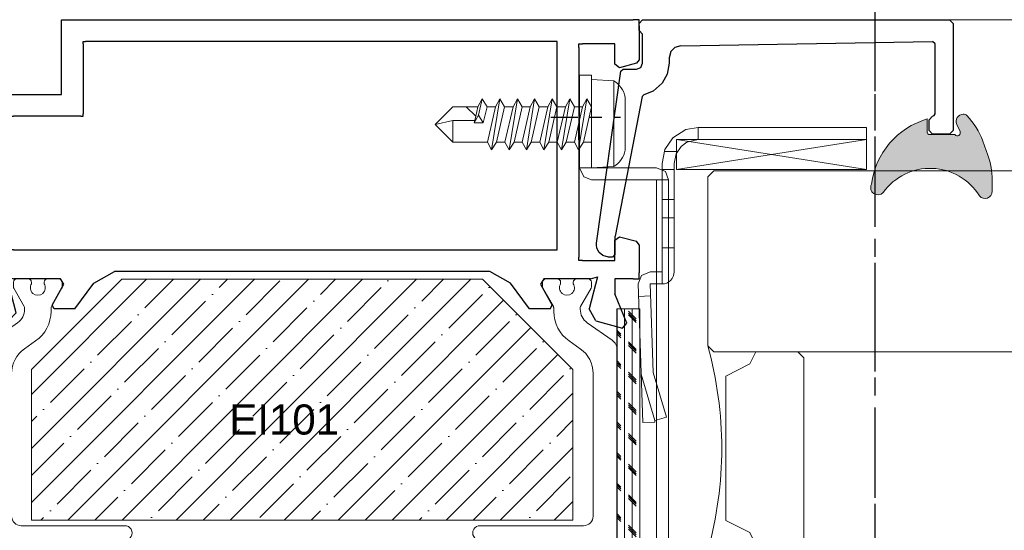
# Model space of a CAD drawing. Header units: millimetres. Extents: x -1427 to 10229, y -1578 to 5221.
# Tile 80 of 129: x 1475 to 1483, y -371 to -367. Entities that reach past the tile are written whole.
import ezdxf
from ezdxf import colors
from ezdxf.entities.mleader import LeaderData, LeaderLine
from ezdxf.math import Vec2, Vec3

# ---------------------------------------------------------------- set-up
doc = ezdxf.new("R2010")
doc.units = ezdxf.units.MM
for name, pattern in [('CENTER', [0.6, 0.375, -0.075, 0.075, -0.075]), ('CENTER2', [1.125, 0.75, -0.125, 0.125, -0.125]), ('DASHED', [19.05, 12.7, -6.35]), ('HIDDEN2', [4.7625, 3.175, -1.5875])]:
    doc.linetypes.add(name, pattern=pattern)
for name, color, linetype, lineweight in [('_Obwiednia', 2, 'Continuous', 30), ('_Przekładka', 8, 'Continuous', 18), ('Akcesoria', 35, 'Continuous', 9), ('AT_1_2_WYMIARY_I_OPISY', 1, 'Continuous', 5), ('Kreskowanie', 252, 'Continuous', 5), ('Obwiednia', 2, 'Continuous', 30), ('Opisy profile', 7, 'Continuous', 20), ('PROFIL', 2, 'Continuous', 18), ('PROMATEC', 7, 'Continuous', 9), ('Przekładka', 4, 'Continuous', 18), ('Stal', 1, 'Continuous', 20), ('Taśma', 130, 'Continuous', 9), ('Uszczelki', 1, 'Continuous', 9), ('WYMIAR', 4, 'Continuous', 9), ('Wypełnienia', 140, 'Continuous', 18)]:
    doc.layers.add(name, color=color, linetype=linetype, lineweight=lineweight)
doc.layers.add('OSIE', color=4, linetype='CENTER2')
doc.layers.add('R100F0701_BL8', color=7, linetype='Continuous')
doc.styles.add('SIMPLEX', font='simplex.shx', dxfattribs={"width": 0.77})
doc.styles.get("Standard").update_dxf_attribs({"font": 'arial.ttf'})

# ---------------------------------------------------------------- blocks, each defined once
blk = doc.blocks.new('7765P')
at = {"layer": '_Obwiednia'}
for p, q in [((2568.951, 1659.249), (2569.451, 1659.749)), ((2569.451, 1659.749), (2571.951, 1659.749)), ((2572.451, 1659.749), (2571.951, 1659.749)), ((2572.451, 1659.249), (2572.451, 1659.749)), ((2568.951, 1658.949), (2568.951, 1659.249)), ((2568.951, 1658.949), (2569.151, 1658.749)), ((2572.451, 1659.249), (2572.451, 1650.949)), ((2569.951, 1658.749), (2569.151, 1658.749)), ((2569.951, 1658.749), (2570.151, 1658.749)), ((2570.151, 1658.749), (2570.151, 1658.549)), ((2570.151, 1656.649), (2570.151, 1658.549)), ((2553.06, 1657.077), (2553.454, 1657.431)), ((2553.454, 1657.431), (2555.891, 1656.449)), ((2553.06, 1657.077), (2553.657, 1654.861)), ((2555.891, 1656.449), (2569.951, 1656.449)), ((2569.951, 1656.449), (2570.151, 1656.449)), ((2570.151, 1656.449), (2570.151, 1656.649)), ((2554.31, 1654.208), (2553.657, 1654.861)), ((2554.31, 1654.208), (2557.315, 1654.992)), ((2557.315, 1654.992), (2557.151, 1654.402)), ((2557.151, 1650.549), (2557.151, 1654.402)), ((2559.548, 1654.449), (2559.548, 1654.649)), ((2559.548, 1654.649), (2559.748, 1654.649)), ((2559.548, 1654.449), (2559.548, 1609.449)), ((2570.451, 1654.649), (2559.748, 1654.649)), ((2570.451, 1654.649), (2570.651, 1654.649)), ((2570.651, 1654.649), (2570.651, 1654.449)), ((2570.651, 1648.849), (2570.651, 1654.449)), ((2554.651, 1651.049), (2554.955, 1651.22)), ((2554.651, 1649.345), (2554.651, 1651.049)), ((2554.955, 1651.22), (2556.701, 1650.249)), ((2572.451, 1650.949), (2572.451, 1650.449)), ((2556.701, 1650.249), (2557.151, 1650.549)), ((2572.451, 1650.449), (2572.951, 1650.449)), ((2572.951, 1650.449), (2578.151, 1650.449)), ((2578.151, 1650.449), (2578.651, 1650.449)), ((2578.651, 1650.449), (2578.651, 1649.949)), ((2578.651, 1649.949), (2578.651, 1602.949)), ((2554.651, 1649.345), (2556.79, 1647.763)), ((2570.651, 1648.849), (2570.651, 1648.649)), ((2570.651, 1648.649), (2570.851, 1648.649)), ((2576.648, 1648.649), (2570.851, 1648.649)), ((2576.648, 1648.649), (2576.848, 1648.649)), ((2576.848, 1648.649), (2576.848, 1648.449)), ((2576.848, 1609.449), (2576.848, 1648.449)), ((2556.79, 1647.763), (2557.751, 1646.054)), ((2557.751, 1614.845), (2557.751, 1646.054)), ((2556.79, 1613.136), (2557.751, 1614.845)), ((2554.651, 1611.553), (2556.79, 1613.136)), ((2554.651, 1609.849), (2554.651, 1611.553)), ((2556.701, 1610.649), (2554.955, 1609.678)), ((2557.151, 1610.349), (2556.701, 1610.649)), ((2554.651, 1609.849), (2554.955, 1609.678)), ((2557.151, 1606.496), (2557.151, 1610.349)), ((2559.548, 1609.449), (2559.548, 1609.249)), ((2559.548, 1609.249), (2559.748, 1609.249)), ((2559.748, 1609.249), (2576.648, 1609.249)), ((2576.648, 1609.249), (2576.848, 1609.249)), ((2576.848, 1609.249), (2576.848, 1609.449)), ((2558.651, 1607.149), (2558.651, 1607.449)), ((2558.651, 1607.449), (2558.951, 1607.449)), ((2568.685, 1607.449), (2558.951, 1607.449)), ((2568.685, 1607.449), (2569.617, 1607.449)), ((2576.351, 1607.449), (2569.617, 1607.449)), ((2576.351, 1607.449), (2576.651, 1607.449)), ((2576.651, 1607.449), (2576.651, 1607.149)), ((2553.657, 1606.038), (2554.644, 1606.601)), ((2557.315, 1605.907), (2554.644, 1606.601)), ((2558.651, 1607.149), (2558.651, 1604.749)), ((2576.651, 1604.749), (2576.651, 1607.149)), ((2553.657, 1606.038), (2553.06, 1603.822)), ((2557.151, 1606.496), (2557.315, 1605.907)), ((2553.454, 1603.467), (2555.891, 1604.449)), ((2557.151, 1604.449), (2555.891, 1604.449)), ((2557.151, 1602.949), (2557.151, 1604.449)), ((2558.651, 1604.749), (2558.651, 1604.449)), ((2558.651, 1604.449), (2558.951, 1604.449)), ((2558.951, 1604.449), (2560.351, 1604.449)), ((2560.641, 1604.072), (2560.266, 1602.672)), ((2560.351, 1604.449), (2560.641, 1604.072)), ((2574.661, 1604.072), (2574.951, 1604.449)), ((2575.036, 1602.672), (2574.661, 1604.072)), ((2574.951, 1604.449), (2576.351, 1604.449)), ((2576.351, 1604.449), (2576.651, 1604.449)), ((2576.651, 1604.449), (2576.651, 1604.749)), ((2553.06, 1603.822), (2553.454, 1603.467)), ((2557.151, 1602.949), (2557.151, 1602.449)), ((2557.151, 1602.449), (2557.651, 1602.449)), ((2559.976, 1602.449), (2557.651, 1602.449)), ((2559.976, 1602.449), (2560.266, 1602.672)), ((2575.326, 1602.449), (2575.036, 1602.672)), ((2578.151, 1602.449), (2575.326, 1602.449)), ((2578.151, 1602.449), (2578.651, 1602.449)), ((2578.651, 1602.449), (2578.651, 1602.949))]:
    blk.add_line(p, q, dxfattribs=at)
blk = doc.blocks.new('przekł_DL')
at = {"layer": 'Przekładka'}
for p, q in [((3, 11.4), (3, 2.792)), ((4.2, 2.78), (4.2, 11.4)), ((-17.5, 5.9), (-17.5, 5)), ((-17.5, 5.9), (-17.5, 5)), ((-16.811, 6.2), (-17.2, 6.2)), ((-15.197, 5.302), (-16.702, 6.171)), ((16.702, 6.171), (15.197, 5.302)), ((17.2, 6.2), (16.811, 6.2)), ((17.5, 5), (17.5, 5.9)), ((17.5, 5), (17.5, 5.9)), ((-14.792, 5.275), (-15.097, 5.275)), ((15.097, 5.275), (14.792, 5.275)), ((-17.2, 4.7), (-17.08, 4.7)), ((17.08, 4.7), (17.2, 4.7)), ((-17.5, 3.35), (-17.5, 2.45)), ((-17.5, 3.35), (-17.5, 2.45)), ((-17.08, 3.65), (-17.2, 3.65)), ((-11.683, 3.065), (-12.334, 3.996)), ((12.334, 3.996), (11.683, 3.065)), ((17.2, 3.65), (17.08, 3.65)), ((17.5, 2.45), (17.5, 3.35)), ((17.5, 2.45), (17.5, 3.35)), ((-16.706, 2.177), (-15.196, 3.049)), ((-15.098, 3.075), (-14.97, 3.075)), ((-13.842, 2.487), (-12.399, 0.426)), ((12.399, 0.426), (13.842, 2.487)), ((14.97, 3.075), (15.098, 3.075)), ((15.196, 3.049), (16.706, 2.177)), ((-17.2, 2.15), (-16.806, 2.15)), ((2.208, 2), (-9.637, 2)), ((9.637, 2), (4.98, 2)), ((16.806, 2.15), (17.2, 2.15)), ((-11.579, 0), (11.579, 0))]:
    blk.add_line(p, q, dxfattribs=at)
for centre, radius, start, end in [((3.6, 11.407), 0.6, 359.3007, 180.6993), ((-17.2, 5.9), 0.3, 89.98, 180.02061), ((-16.809, 5.991), 0.209, 59.35315, 90.64805), ((16.809, 5.991), 0.209, 89.35195, 120.64685), ((17.2, 5.9), 0.3, 359.97939, 90.02), ((-17.2, 5), 0.3, 179.9998, 269.99857), ((-15.09, 5.502), 0.227, 241.83437, 268.16343), ((-14.791, 2.276), 2.999, 34.9905, 90.00937), ((14.791, 2.276), 2.999, 89.99063, 145.0095), ((15.09, 5.502), 0.227, 271.83657, 298.16563), ((17.2, 5), 0.3, 270.00143, 0.0002), ((-16.75, 4.175), 0.62, 237.8597, 122.14288), ((16.75, 4.175), 0.62, 57.85712, 302.1403), ((-17.2, 3.35), 0.3, 89.97042, 180.03015), ((17.2, 3.35), 0.3, 359.96985, 90.02958), ((-15.098, 2.877), 0.198, 90.1848, 119.81695), ((-14.976, 1.686), 1.389, 35.23826, 89.76229), ((-9.636, 4.499), 2.499, 215.01414, 269.98569), ((2.204, 2.796), 0.796, 270.30065, 359.69934), ((4.99, 2.79), 0.79, 180.71431, 269.28571), ((9.636, 4.499), 2.499, 270.01431, 324.98586), ((14.976, 1.686), 1.389, 90.23771, 144.76174), ((15.098, 2.877), 0.198, 60.18305, 89.8152), ((-17.201, 2.449), 0.299, 179.89138, 270.10924), ((-16.806, 2.35), 0.2, 270.00178, 300.00001), ((16.806, 2.35), 0.2, 239.99999, 269.99823), ((17.201, 2.449), 0.299, 269.89076, 0.10862), ((-11.579, 1), 1, 215, 270), ((11.579, 1), 1, 270, 325)]:
    blk.add_arc(centre, radius, start, end, dxfattribs=at)
blk = doc.blocks.new('7765DL')
at = {"layer": 'Obwiednia'}
blk.add_blockref('7765P', (-2578.651, -1626.449), dxfattribs=at)
at = {"layer": 'PROFIL', "linetype": 'ByBlock', "rotation": 180}
blk.add_blockref('przekł_DL', (-39, 30.148), dxfattribs=at)
at = {"layer": 'PROFIL', "linetype": 'ByBlock', "xscale": -1}
blk.add_blockref('przekł_DL', (-39, -22.185), dxfattribs=at)
blk = doc.blocks.new('EI101')
at = {"layer": 'PROMATEC'}
h = blk.add_hatch(dxfattribs=at)
h.set_pattern_fill('ANSI35', color=256, scale=0.5, style=0)
h.set_pattern_definition([(45, (-2188.1716, -1881.4186), (-2.245064, 2.245064), []), (45, (-2185.9265, -1881.4186), (-2.245064, 2.245064), [3.96875, -0.79375, 0, -0.79375])])
h.paths.add_polyline_path([(-37.5, 20), (-45, 12.5), (-45, 0), (-38.675, 0), (-6.159, 0), (0, 0), (0, 12.5), (-7.5, 20)])
blk.add_lwpolyline([(-37.5, 20), (-45, 12.5), (-45, 0), (-38.675, 0, -0.000408), (-38.674, 0), (-6.159, 0, -0.000408), (-6.158, 0), (0, 0), (0, 12.5), (-7.5, 20), (-37.5, 20)], format="xyb", close=True, dxfattribs=at)
at = {"layer": 'Opisy profile', "linetype": 'ByBlock'}
blk.add_attdef('EI101', (-28.558, 7.106), '', height=2.5, dxfattribs=at)
blk = doc.blocks.new('EI030')
at = {"layer": 'Taśma'}
h = blk.add_hatch(dxfattribs=at)
h.set_pattern_fill('CORK', color=256, scale=0.2, angle=270, style=0)
h.set_pattern_definition([(90, (2819.29845, -4380.0312), (0.635, 1e-16), []), (315, (2818.981, -4379.7137), (-1.27000055, -1.27000055), [0.898026, -0.898026]), (315, (2818.981, -4379.555), (-1.27000055, -1.27000055), [0.898026, -0.898026]), (315, (2818.981, -4379.3962), (-1.27000055, -1.27000055), [0.898026, -0.898026])])
h.paths.add_polyline_path([(1100.201, 833.465), (1102.101, 833.465), (1102.101, 863.465), (1100.201, 863.465)])
at = {"layer": 'Wypełnienia'}
blk.add_lwpolyline([(1102.101, 863.465), (1102.101, 833.465), (1100.201, 833.465), (1100.201, 863.465)], close=True, dxfattribs=at)
blk = doc.blocks.new('EI023')
at = {"layer": 'OSIE', "ltscale": 3}
blk.add_line((1748.489, -1391.984), (1748.489, -1386.191), dxfattribs=at)
at = {"layer": 'Stal'}
for p, q in [((1683.989, -1366.805), (1682.99, -1366.805)), ((1682.99, -1382.222), (1682.99, -1366.805)), ((1683.989, -1366.805), (1683.989, -1382.188)), ((1683.308, -1382.864), (1682.99, -1382.222)), ((1683.989, -1382.188), (1743.289, -1382.188)), ((1743.289, -1383.188), (1743.289, -1382.188)), ((1743.988, -1382.443), (1743.289, -1382.188)), ((1683.989, -1383.188), (1683.308, -1382.864)), ((1744.289, -1383.188), (1743.988, -1382.443)), ((1683.989, -1383.188), (1695.689, -1383.188)), ((1695.689, -1383.188), (1695.689, -1388.588)), ((1696.689, -1383.188), (1743.289, -1383.188)), ((1696.689, -1383.188), (1696.689, -1388.588)), ((1743.289, -1383.188), (1743.289, -1388.588)), ((1744.289, -1383.188), (1744.289, -1389.588)), ((1696.689, -1388.588), (1697.24, -1386.989)), ((1697.24, -1386.989), (1698.186, -1387.315)), ((1697.635, -1388.913), (1698.186, -1387.315)), ((1743.289, -1388.588), (1743.544, -1389.246)), ((1744.289, -1388.588), (1751.989, -1388.588)), ((1751.989, -1388.588), (1751.989, -1389.588)), ((1743.544, -1389.246), (1744.289, -1389.588)), ((1744.289, -1389.588), (1751.989, -1389.588))]:
    blk.add_line(p, q, dxfattribs=at)
for centre, start, end in [((1695.689, -1383.188), 0, 90), ((1696.689, -1388.588), 180, 340.98538)]:
    blk.add_arc(centre, 1, start, end, dxfattribs=at)
blk = doc.blocks.new('WZMOCNIENIE DO DYLATACJI')
at = {"layer": 'Akcesoria'}
for p, q in [((-15.943, -1.103), (-15.943, 6.02)), ((-13.714, 0.395), (-13.032, 4.638)), ((-13.032, 4.638), (-13.714, 0.395)), ((-13.032, 4.638), (-13.428, 3.98)), ((-12.677, 3.98), (-13.032, 4.638)), ((-12.294, 0.395), (-11.611, 4.638)), ((-11.611, 4.638), (-12.294, 0.395)), ((-11.611, 4.638), (-12.007, 3.98)), ((-11.256, 3.98), (-11.611, 4.638)), ((-10.831, 0.395), (-10.148, 4.638)), ((-10.148, 4.638), (-10.831, 0.395)), ((-10.148, 4.638), (-10.831, 0.395)), ((-10.831, 0.395), (-10.148, 4.638)), ((-10.831, 0.395), (-10.148, 4.638)), ((-10.148, 4.638), (-10.831, 0.395)), ((-10.148, 4.638), (-10.831, 0.395)), ((-10.831, 0.395), (-10.148, 4.638)), ((-10.148, 4.638), (-10.831, 0.395)), ((-10.148, 4.638), (-10.831, 0.395)), ((-10.831, 0.395), (-10.148, 4.638)), ((-10.148, 4.638), (-10.544, 3.98)), ((-10.544, 3.98), (-10.148, 4.638)), ((-10.544, 3.98), (-10.148, 4.638)), ((-10.544, 3.98), (-10.148, 4.638)), ((-10.544, 3.98), (-10.148, 4.638)), ((-9.793, 3.98), (-10.148, 4.638)), ((-10.148, 4.638), (-9.793, 3.98)), ((-10.148, 4.638), (-9.793, 3.98)), ((-10.148, 4.638), (-9.793, 3.98)), ((-10.148, 4.638), (-9.793, 3.98)), ((-8.685, 4.638), (-9.368, 0.395)), ((-9.368, 0.395), (-8.685, 4.638)), ((-9.368, 0.395), (-8.685, 4.638)), ((-8.685, 4.638), (-9.368, 0.395)), ((-8.685, 4.638), (-9.368, 0.395)), ((-9.368, 0.395), (-8.685, 4.638)), ((-8.685, 4.638), (-9.368, 0.395)), ((-9.368, 0.395), (-8.685, 4.638)), ((-8.685, 4.638), (-9.368, 0.395)), ((-9.081, 3.98), (-8.685, 4.638)), ((-9.081, 3.98), (-8.685, 4.638)), ((-9.081, 3.98), (-8.685, 4.638)), ((-8.685, 4.638), (-8.33, 3.98)), ((-8.685, 4.638), (-8.33, 3.98)), ((-8.685, 4.638), (-8.33, 3.98)), ((-8.685, 4.638), (-8.33, 3.98)), ((-8.685, 4.638), (-8.685, 4.638)), ((-7.265, 4.638), (-7.947, 0.395)), ((-7.265, 4.638), (-7.947, 0.395)), ((-7.265, 4.638), (-7.947, 0.395)), ((-7.265, 4.638), (-7.947, 0.395)), ((-7.265, 4.638), (-7.947, 0.395)), ((-7.947, 0.395), (-7.265, 4.638)), ((-7.947, 0.395), (-7.265, 4.638)), ((-7.947, 0.395), (-7.265, 4.638)), ((-7.947, 0.395), (-7.265, 4.638)), ((-7.661, 3.98), (-7.265, 4.638)), ((-7.661, 3.98), (-7.265, 4.638)), ((-7.661, 3.98), (-7.265, 4.638)), ((-7.661, 3.98), (-7.265, 4.638)), ((-7.265, 4.638), (-6.909, 3.98)), ((-7.265, 4.638), (-6.909, 3.98)), ((-7.265, 4.638), (-6.909, 3.98)), ((-7.265, 4.638), (-6.909, 3.98)), ((-6.484, 0.395), (-5.802, 4.638)), ((-5.802, 4.638), (-6.484, 0.395)), ((-5.802, 4.638), (-6.484, 0.395)), ((-5.802, 4.638), (-6.484, 0.395)), ((-5.802, 4.638), (-6.484, 0.395)), ((-6.198, 3.98), (-5.802, 4.638)), ((-6.198, 3.98), (-5.802, 4.638)), ((-6.198, 3.98), (-5.802, 4.638)), ((-5.802, 4.638), (-5.446, 3.98)), ((-5.802, 4.638), (-5.802, 4.638)), ((-14.11, 3.98), (-13.428, 3.98)), ((-13.428, 3.98), (-14.11, 1.054)), ((-14.11, 3.98), (-14.11, 1.054)), ((-13.359, 1.054), (-12.677, 3.98)), ((-12.677, 3.98), (-13.359, 1.054)), ((-12.677, 3.98), (-13.359, 1.054)), ((-13.359, 1.054), (-12.677, 3.98)), ((-12.69, 1.054), (-12.007, 3.98)), ((-12.007, 3.98), (-12.69, 1.054)), ((-12.007, 3.98), (-12.69, 1.054)), ((-12.69, 1.054), (-12.007, 3.98)), ((-12.69, 1.054), (-12.007, 3.98)), ((-12.007, 3.98), (-12.69, 1.054)), ((-12.69, 1.054), (-12.007, 3.98)), ((-12.69, 1.054), (-12.007, 3.98)), ((-12.007, 3.98), (-12.677, 3.98)), ((-11.256, 3.98), (-11.939, 1.054)), ((-11.939, 1.054), (-11.256, 3.98)), ((-10.544, 3.98), (-11.256, 3.98)), ((-11.227, 1.054), (-10.544, 3.98)), ((-10.544, 3.98), (-11.227, 1.054)), ((-11.227, 1.054), (-10.544, 3.98)), ((-11.227, 1.054), (-10.544, 3.98)), ((-11.227, 1.054), (-10.544, 3.98)), ((-11.227, 1.054), (-10.544, 3.98)), ((-10.544, 3.98), (-11.227, 1.054)), ((-10.544, 3.98), (-11.227, 1.054)), ((-10.544, 3.98), (-11.227, 1.054)), ((-11.227, 1.054), (-10.544, 3.98)), ((-10.544, 3.98), (-11.227, 1.054)), ((-10.544, 3.98), (-11.227, 1.054)), ((-10.544, 3.98), (-11.227, 1.054)), ((-10.476, 1.054), (-9.793, 3.98)), ((-9.793, 3.98), (-10.476, 1.054)), ((-9.793, 3.98), (-10.476, 1.054)), ((-9.793, 3.98), (-10.476, 1.054)), ((-9.793, 3.98), (-10.476, 1.054)), ((-10.476, 1.054), (-9.793, 3.98)), ((-10.476, 1.054), (-9.793, 3.98)), ((-9.793, 3.98), (-9.081, 3.98)), ((-9.793, 3.98), (-9.081, 3.98)), ((-9.764, 1.054), (-9.081, 3.98)), ((-9.764, 1.054), (-9.081, 3.98)), ((-9.764, 1.054), (-9.081, 3.98)), ((-9.764, 1.054), (-9.081, 3.98)), ((-9.081, 3.98), (-9.764, 1.054)), ((-9.081, 3.98), (-9.764, 1.054)), ((-8.33, 3.98), (-9.013, 1.054)), ((-8.33, 3.98), (-9.013, 1.054)), ((-8.33, 3.98), (-9.013, 1.054)), ((-8.33, 3.98), (-9.013, 1.054)), ((-9.013, 1.054), (-8.33, 3.98)), ((-9.013, 1.054), (-8.33, 3.98)), ((-8.343, 1.054), (-7.661, 3.98)), ((-8.343, 1.054), (-7.661, 3.98)), ((-8.343, 1.054), (-7.661, 3.98)), ((-8.343, 1.054), (-7.661, 3.98)), ((-7.661, 3.98), (-8.343, 1.054)), ((-7.661, 3.98), (-8.343, 1.054)), ((-8.33, 3.98), (-7.661, 3.98)), ((-8.33, 3.98), (-7.661, 3.98)), ((-7.592, 1.054), (-6.909, 3.98)), ((-7.592, 1.054), (-6.909, 3.98)), ((-7.592, 1.054), (-6.909, 3.98)), ((-6.909, 3.98), (-7.592, 1.054)), ((-6.909, 3.98), (-7.592, 1.054)), ((-6.909, 3.98), (-7.592, 1.054)), ((-6.909, 3.98), (-7.592, 1.054)), ((-6.909, 3.98), (-6.198, 3.98)), ((-6.909, 3.98), (-6.198, 3.98)), ((-6.909, 3.98), (-6.198, 3.98)), ((-6.88, 1.054), (-6.198, 3.98)), ((-6.88, 1.054), (-6.198, 3.98)), ((-6.88, 1.054), (-6.198, 3.98)), ((-6.88, 1.054), (-6.198, 3.98)), ((-6.198, 3.98), (-6.88, 1.054)), ((-6.198, 3.98), (-6.88, 1.054)), ((-6.198, 3.98), (-6.88, 1.054)), ((-5.446, 3.98), (-6.129, 1.054)), ((-6.129, 1.054), (-5.446, 3.98)), ((-6.129, 1.054), (-5.446, 3.98)), ((-5.446, 3.98), (-6.129, 1.054)), ((-6.129, 1.054), (-5.446, 3.98)), ((-5.446, 3.98), (-6.129, 1.054)), ((-5.446, 3.98), (-2.573, 3.98)), ((-5.446, 3.98), (-4.735, 3.98)), ((-2.573, 3.98), (-1.11, 2.517)), ((-2.573, 2.202), (-2.573, 3.98)), ((-1.11, 2.517), (-2.573, 1.054)), ((-2.573, 2.202), (-1.11, 2.517)), ((-2.573, 2.202), (-1.11, 2.517)), ((-1.11, 2.517), (-2.573, 1.054)), ((-1.11, 2.517), (-2.573, 2.202)), ((-5.103, 2.399), (-5.417, 1.054)), ((-5.417, 1.054), (-5.103, 2.399)), ((-4.352, 2.399), (-5.103, 2.399)), ((-5.103, 2.399), (-4.707, 1.74)), ((-4.707, 1.74), (-5.021, 0.395)), ((-5.021, 0.395), (-4.707, 1.74)), ((-4.707, 1.74), (-4.352, 2.399)), ((-4.666, 1.054), (-4.486, 1.823)), ((-4.486, 1.823), (-4.666, 1.054)), ((-4.486, 1.823), (-4.398, 2.202)), ((-4.398, 2.202), (-4.486, 1.823)), ((-3.68, 1.054), (-4.486, 1.823)), ((-4.486, 1.823), (-3.68, 1.054)), ((-4.398, 2.202), (-4.352, 2.399)), ((-4.352, 2.399), (-4.398, 2.202)), ((-2.573, 2.202), (-4.398, 2.202)), ((-14.11, 1.054), (-13.714, 0.395)), ((-13.714, 0.395), (-13.359, 1.054)), ((-13.359, 1.054), (-12.69, 1.054)), ((-12.69, 1.054), (-12.294, 0.395)), ((-12.294, 0.395), (-11.939, 1.054)), ((-11.939, 1.054), (-11.227, 1.054)), ((-11.227, 1.054), (-10.831, 0.395)), ((-10.831, 0.395), (-11.227, 1.054)), ((-10.831, 0.395), (-11.227, 1.054)), ((-10.831, 0.395), (-11.227, 1.054)), ((-10.831, 0.395), (-11.227, 1.054)), ((-10.831, 0.395), (-10.476, 1.054)), ((-10.476, 1.054), (-10.831, 0.395)), ((-10.476, 1.054), (-10.831, 0.395)), ((-10.476, 1.054), (-10.831, 0.395)), ((-10.476, 1.054), (-10.831, 0.395)), ((-9.764, 1.054), (-10.476, 1.054)), ((-9.764, 1.054), (-10.476, 1.054)), ((-9.368, 0.395), (-9.764, 1.054)), ((-9.368, 0.395), (-9.764, 1.054)), ((-9.368, 0.395), (-9.764, 1.054)), ((-9.368, 0.395), (-9.764, 1.054)), ((-9.013, 1.054), (-9.368, 0.395)), ((-9.013, 1.054), (-9.368, 0.395)), ((-9.013, 1.054), (-9.368, 0.395)), ((-9.013, 1.054), (-9.368, 0.395)), ((-8.343, 1.054), (-9.013, 1.054)), ((-8.343, 1.054), (-9.013, 1.054)), ((-7.947, 0.395), (-8.343, 1.054)), ((-7.947, 0.395), (-8.343, 1.054)), ((-7.947, 0.395), (-8.343, 1.054)), ((-7.947, 0.395), (-8.343, 1.054)), ((-7.592, 1.054), (-7.947, 0.395)), ((-7.592, 1.054), (-7.947, 0.395)), ((-7.592, 1.054), (-7.947, 0.395)), ((-7.592, 1.054), (-7.947, 0.395)), ((-6.88, 1.054), (-7.592, 1.054)), ((-6.88, 1.054), (-7.592, 1.054)), ((-6.88, 1.054), (-7.592, 1.054)), ((-6.484, 0.395), (-6.88, 1.054)), ((-6.484, 0.395), (-6.88, 1.054)), ((-6.484, 0.395), (-6.88, 1.054)), ((-6.484, 0.395), (-6.88, 1.054)), ((-6.129, 1.054), (-6.484, 0.395)), ((-5.417, 1.054), (-6.129, 1.054)), ((-5.417, 1.054), (-6.129, 1.054)), ((-5.021, 0.395), (-5.417, 1.054)), ((-4.666, 1.054), (-5.021, 0.395)), ((-4.624, 1.054), (-4.666, 1.054)), ((-4.361, 1.054), (-4.624, 1.054)), ((-3.68, 1.054), (-4.361, 1.054)), ((-2.573, 1.054), (-4.348, 1.054))]:
    blk.add_line(p, q, dxfattribs=at)
blk.add_lwpolyline([(-16.901, 0.458), (-16.901, 0.258, 0.21649), (-15.943, -1.103), (-15.943, 6.02, 0.21649), (-16.901, 4.658), (-16.901, 4.458)], format="xyb", close=True, dxfattribs=at)
blk.add_lwpolyline([(-15.943, -1.103), (-14.11, -1.208), (-14.11, 6.125), (-15.943, 6.02)], close=True, dxfattribs=at)
blk = doc.blocks.new('7910')
at = {"layer": 'Obwiednia'}
for p, q in [((0, 0.699), (0.3, 0.999)), ((9.2, 0.999), (0.3, 0.999)), ((9.2, 0.999), (9.5, 0.699)), ((0, 0.699), (0, -0.699)), ((9.5, -24.8), (9.5, 0.699)), ((0, -0.699), (0.3, -0.999)), ((1.2, -1), (1.5, -0.699)), ((1.5, -0.699), (1.559, -0.558)), ((1.559, -0.558), (1.7, -0.499)), ((1.7, -0.499), (7.496, -0.5)), ((7.331, -21.618), (7.696, -0.703)), ((7.496, -0.5), (7.696, -0.703)), ((0.3, -0.999), (1.2, -1)), ((7.331, -21.618), (7.184, -22.123)), ((4.985, -22.76), (4.22, -23.187)), ((5.901, -22.6), (4.985, -22.76)), ((6.332, -22.6), (5.901, -22.6)), ((6.856, -22.452), (6.332, -22.6)), ((7.184, -22.123), (6.856, -22.452)), ((4.22, -23.187), (3.581, -23.919)), ((3.581, -23.919), (3.27, -24.692)), ((3.113, -24.843), (-8.481, -27.097)), ((3.113, -24.843), (3.27, -24.692)), ((5.4, -26.427), (5.401, -25.305)), ((5.401, -25.305), (5.545, -24.949)), ((5.545, -24.949), (5.901, -24.8)), ((5.901, -24.8), (8.3, -24.8)), ((8.3, -24.8), (8.6, -25.1)), ((8.6, -25.1), (9.2, -25.1)), ((9.2, -25.1), (9.5, -24.8)), ((-9.061, -28.633), (5.228, -26.625)), ((5.228, -26.625), (5.4, -26.427)), ((-10, -27.1), (-10.2, -27.3)), ((-10.2, -27.3), (-10.2, -27.643)), ((-10.2, -27.643), (-10.084, -28.11)), ((-8.519, -27.1), (-10, -27.1)), ((-10.084, -28.11), (-9.82, -28.427)), ((-9.82, -28.427), (-9.457, -28.609)), ((-9.457, -28.609), (-9.2, -28.643)), ((-9.2, -28.643), (-9.061, -28.633))]:
    blk.add_line(p, q, dxfattribs=at)
blk.add_arc((-8.519, -26.9), 0.2, 270, 281, dxfattribs=at)
blk = doc.blocks.new('EI024.1')
at = {"layer": 'Stal'}
for p, q in [((-1, -14), (-1, 0)), ((-1, 0), (0, 0)), ((0, 0), (0, -14)), ((-1, -14), (-1.241, -14.952)), ((0, -14), (-0.185, -15.037)), ((-1.586, -15.414), (-2.204, -15.835)), ((-1.241, -14.952), (-1.586, -15.414)), ((-0.185, -15.037), (-0.879, -16.121)), ((-12, -16), (-3, -16)), ((-2.204, -15.835), (-3, -16)), ((-0.879, -16.121), (-1.832, -16.763)), ((-24.338, -17.604), (-24.055, -16.645)), ((-20.341, -17.744), (-24.055, -16.645)), ((-13, -18), (-13, -17)), ((-12, -17), (-3, -17)), ((-12, -17), (-12, -18)), ((-1.832, -16.763), (-3, -17)), ((-24.465, -17.6), (-24.5, -18.599)), ((-24.465, -17.6), (-24.338, -17.604)), ((-20.502, -18.739), (-24.338, -17.604)), ((-20.341, -17.744), (-13, -18)), ((-12, -18), (-12.305, -18.719)), ((-24.5, -18.599), (-13, -19)), ((-12.305, -18.719), (-13, -19))]:
    blk.add_line(p, q, dxfattribs=at)
at = {"layer": 'Stal', "linetype": 'DASHED'}
for p, q in [((0, -14), (-1, -14)), ((-10, -17), (-10, -16)), ((-7.5, -17), (-7.5, -16)), ((-6, -17), (-6, -16)), ((-3.5, -17), (-3.5, -16)), ((-2, -16.797), (-2, -15.696)), ((-12, -17), (-13, -17)), ((-13.999, -17.965), (-14.034, -18.964))]:
    blk.add_line(p, q, dxfattribs=at)
at = {"layer": 'Stal'}
blk.add_arc((-12, -17), 1, 90, 180, dxfattribs=at)
blk = doc.blocks.new('EG003')
at = {"layer": 'Kreskowanie', "linetype": 'ByBlock'}
h = blk.add_hatch(color=256, dxfattribs=at)
h.dxf.hatch_style = 1
h.paths.add_polyline_path([(0.254, 1.477), (0.85, 1.204, 0.54487), (1.7, 1.747, 0.204165), (1.578, 2.036, 0.105533), (-0.545, 3.366), (-1.706, 3.788, 0.087489), (-3.758, 4.15), (-4.7, 4.15, 0.70128), (-5.084, 3.089, -0.535639), (-4.798, -4.901, 0.882798), (-4.125, -5.883, 0.29814), (1.3, -1.25), (0.2, -1.25, -0.414214), (0, -1.05), (0, 1.05, -0.898215)])
at = {"layer": 'Uszczelki'}
blk.add_lwpolyline([(-4.125, -5.883, 0.29814), (1.3, -1.25), (0.2, -1.25, -0.414214), (0, -1.05), (0, 1.05, -0.898215), (0.254, 1.477), (0.85, 1.204, 0.54487), (1.7, 1.747, 0.204165), (1.578, 2.036, 0.105533), (-0.545, 3.366), (-1.706, 3.788, 0.087489), (-3.758, 4.15), (-4.7, 4.15, 0.70128), (-5.084, 3.089, -0.535639), (-4.798, -4.901, 0.882798)], format="xyb", close=True, dxfattribs=at)
blk = doc.blocks.new('EI043')
at = {"layer": 'WYMIAR'}
for p, q in [((1080.856, 835.133), (1096.656, 835.133)), ((1080.856, 835.133), (1096.656, 832.633)), ((1096.656, 835.133), (1080.856, 832.633)), ((1080.856, 832.633), (1080.856, 835.133)), ((1096.656, 832.633), (1096.656, 835.133)), ((1080.856, 832.633), (1096.656, 832.633))]:
    blk.add_line(p, q, dxfattribs=at)
blk = doc.blocks.new('311')
for p, q in [((5.613, 24), (7.913, 24)), ((8.413, 23.5), (8.413, -8)), ((3.613, -2.761), (3.613, 22)), ((3.613, 6.4), (3.613, -2.761)), ((8.413, 3.6), (8.413, -2.8)), ((3.614, -2.8), (3.613, -2.761)), ((4.213, -3.8), (4.213, -5.6)), ((4.213, -6.3), (4.213, -3.8)), ((-2.887, -7.8), (2.713, -7.8)), ((-5.887, -15.853), (-5.887, -9.822)), ((5.413, -11), (-1.403, -11)), ((-2.887, -12.31), (-2.887, -15.792))]:
    blk.add_line(p, q)
at = {"linetype": 'HIDDEN2', "ltscale": 2}
for p, q in [((4.513, 6.4), (3.613, 6.4)), ((4.513, -5.6), (4.513, 6.4)), ((4.513, 6.4), (7.313, 3.6)), ((8.413, 3.6), (3.613, 3.6)), ((7.313, -2.8), (7.313, 3.6)), ((8.413, -2.8), (3.614, -2.8)), ((7.313, -2.8), (4.513, -5.6)), ((4.513, -5.6), (4.213, -5.6))]:
    blk.add_line(p, q, dxfattribs=at)
blk.add_circle((-4.287, -27.3), 7.125)
for centre, radius, start, end in [((5.613, 22), 2, 90, 180), ((7.913, 23.5), 0.5, 0, 90), ((4.213, -2.761), 0.6, 180, 240), ((4.213, -2.761), 0.6, 180, 240), ((3.613, -3.8), 0.6, 0, 60), ((3.613, -3.8), 0.6, 0, 60), ((2.713, -6.3), 1.5, 270, 0), ((-3.887, -9.822), 2, 92.49191, 180), ((-2.887, -32.8), 25, 90, 92.49191), ((5.413, -8), 3, 270, 0), ((-1.587, -12.31), 1.3, 96.21765, 180), ((-1.403, -14), 3, 90, 96.21765), ((-7.887, -15.853), 2, 287.4576, 0), ((-0.887, -15.792), 2, 180, 253.54075), ((-4.287, -27.3), 10, 107.4576, 73.54075)]:
    blk.add_arc(centre, radius, start, end)
at = {"layer": '_Przekładka', "color": 2, "linetype": 'CENTER'}
blk.add_line((0, 0), (26.421, 0), dxfattribs=at)
at = {"layer": 'R100F0701_BL8', "color": 2, "linetype": 'CENTER'}
for q in [(-4.287, -15.3), (-16.287, -27.3), (-4.287, -39.3), (7.713, -27.3)]:
    blk.add_line((-4.287, -27.3), q, dxfattribs=at)
blk = doc.blocks.new('444')
at = {"layer": '_Przekładka', "color": 7, "linetype": 'Continuous'}
for p, q in [((0, 0), (0, -24.015)), ((13, 0), (13, -14.1)), ((6.314, -5.9), (5.7, -6.513)), ((5.7, -6.513), (5.7, -14.1)), ((5.7, -6.513), (11.7, -6.513)), ((11.086, -5.9), (6.314, -5.9)), ((6.314, -5.9), (11.086, -5.9)), ((11.086, -5.9), (11.7, -6.513)), ((11.7, -6.513), (11.7, -14.1)), ((3.75, -14.1), (3.75, -16.5)), ((3.75, -14.1), (13.65, -14.1)), ((13.65, -14.1), (13.65, -16.5)), ((2.7, -16.8), (2.7, -20.8)), ((2.7, -16.8), (7, -16.8)), ((3.75, -16.5), (7, -16.5)), ((5.7, -16.5), (5.7, -16.8)), ((6.95, -20.8), (6.95, -16.8)), ((7, -16.5), (7, -20.8)), ((10.4, -16.5), (10.4, -20.8)), ((10.4, -16.5), (13.65, -16.5)), ((10.4, -16.8), (14.7, -16.8)), ((10.45, -16.8), (10.45, -20.8)), ((11.7, -16.5), (11.7, -16.8)), ((13, -16.5), (13, -16.8)), ((2.7, -20.8), (6.931, -20.8)), ((3.7, -21.1), (3.7, -25.9)), ((3.7, -21.1), (13.7, -21.1)), ((3.75, -20.8), (3.75, -21.1)), ((6.931, -20.8), (7, -20.8)), ((10.4, -20.8), (10.469, -20.8)), ((10.469, -20.8), (14.7, -20.8)), ((13.65, -20.8), (13.65, -21.1)), ((13.7, -21.1), (13.7, -24.477)), ((-1.8, -25.055), (0.2, -23.9)), ((0.2, -23.9), (3.45, -23.9)), ((3.45, -24.4), (2.35, -24.9)), ((3.45, -23.9), (3.45, -24.4)), ((9.45, -24.4), (9.45, -23.9)), ((9.45, -23.9), (12.7, -23.9)), ((10.55, -24.9), (9.45, -24.4)), ((12.7, -23.9), (14.7, -25.055)), ((-1.8, -37.4), (-1.8, -25.055)), ((2.35, -24.9), (2.35, -25.9)), ((10.55, -25.9), (10.55, -24.9)), ((2.35, -25.4), (3.7, -25.4)), ((2.35, -25.9), (10.55, -25.9)), ((2.45, -25.4), (2.45, -25.9)), ((3.9, -37.9), (-1.3, -37.9)), ((3.7, -37.9), (3.7, -45.373)), ((5.9, -44.9), (5.9, -39.9)), ((-0.8, -51.2), (-0.8, -47.2)), ((-0.8, -47.2), (1.8, -47.2)), ((21.035, -47.2), (22.501, -47.2)), ((29.2, -47.358), (29.2, -51.2)), ((29.2, -51.2), (-0.8, -51.2))]:
    blk.add_line(p, q, dxfattribs=at)
at = {"layer": '_Przekładka', "color": 2, "linetype": 'Continuous'}
for p, q in [((6.314, -5.9), (6.314, -14.1)), ((11.086, -5.9), (11.086, -14.1)), ((6.314, -16.5), (6.314, -16.8)), ((11.086, -16.5), (11.086, -16.8))]:
    blk.add_line(p, q, dxfattribs=at)
at = {"layer": '_Przekładka', "color": 9, "linetype": 'Continuous'}
for p, q in [((5.7, -9.561), (0, -9.561)), ((13, -9.561), (11.7, -9.561)), ((4.7, -16.8), (4.7, -20.8)), ((6.45, -16.8), (6.45, -20.8)), ((10.95, -16.8), (10.95, -20.8)), ((12.7, -16.8), (12.7, -20.8)), ((3.7, -23.043), (0, -23.043)), ((3.45, -25.4), (3.45, -25.9))]:
    blk.add_line(p, q, dxfattribs=at)
at = {"layer": '_Przekładka', "color": 7, "linetype": 'Continuous'}
for centre, radius, start, end in [((-1.3, -37.4), 0.5, 180, 270), ((3.9, -39.9), 2, 0, 90), ((6.4, -44.9), 0.5, 180, 270), ((14.2, -44.9), 0.5, 288, 342)]:
    blk.add_arc(centre, radius, start, end, dxfattribs=at)
blk = doc.blocks.new('rz_rol_skrz')
for p, q in [((1540.94, -2544.752), (1570.94, -2544.752)), ((1563.74, -2546.552), (1555.861, -2546.552)), ((1566.44, -2546.58), (1563.903, -2546.58)), ((1555.44, -2566.898), (1555.44, -2546.973)), ((1555.44, -2575.152), (1555.44, -2571.152)), ((1557.14, -2591.952), (1570.14, -2591.952))]:
    blk.add_line(p, q)
for centre, radius, start, end in [((1555.876, -2546.727), 0.176, 94.97113, 121.02887), ((1555.643, -2546.997), 0.204, 150.79901, 173.20099)]:
    blk.add_arc(centre, radius, start, end)
at = {"xscale": -1, "rotation": 90}
blk.add_blockref('311', (1561.44, -2530.439), dxfattribs=at)
at = {"rotation": 180}
blk.add_blockref('444', (1570.14, -2591.952), dxfattribs=at)
blk = doc.blocks.new('*U86')
at = {"layer": 'OSIE'}
blk.add_line((74366.59, -6698.708), (74366.59, -6935.701), dxfattribs=at)
at = {"layer": 'PROFIL', "linetype": 'ByBlock'}
blk.add_line((74372.79, -6756.515), (75191.191, -6756.515), dxfattribs=at)
blk.add_line((74372.79, -6756.515), (75191.191, -6756.515), dxfattribs=at)
at = {"layer": 'Wypełnienia'}
blk.add_lwpolyline([(75088.282, -6769.059), (75207.382, -6769.059), (75207.882, -6769.559), (75207.882, -6783.594), (75207.382, -6784.094), (75088.282, -6784.094), (74353.199, -6784.094), (74352.699, -6783.594), (74352.699, -6769.559), (74353.199, -6769.059)], close=True, dxfattribs=at)
blk.add_lwpolyline([(75088.282, -6769.059), (75207.382, -6769.059), (75207.882, -6769.559), (75207.882, -6783.594), (75207.382, -6784.094), (75088.282, -6784.094), (74353.199, -6784.094), (74352.699, -6783.594), (74352.699, -6769.559), (74353.199, -6769.059)], close=True, dxfattribs=at)
at = {"layer": 'Wypełnienia', "flags": 128}
blk.add_lwpolyline([(74360.199, -6800.094), (74360.699, -6799.594), (74360.699, -6784.594), (74360.199, -6784.094), (74356.699, -6784.094), (74356.199, -6785.094), (74354.199, -6786.094), (74354.199, -6798.094), (74356.199, -6799.094), (74356.699, -6800.094), (74360.199, -6800.094)], dxfattribs=at)
blk.add_lwpolyline([(74360.199, -6800.094), (74360.699, -6799.594), (74360.699, -6784.594), (74360.199, -6784.094), (74356.699, -6784.094), (74356.199, -6785.094), (74354.199, -6786.094), (74354.199, -6798.094), (74356.199, -6799.094), (74356.699, -6800.094), (74360.199, -6800.094)], dxfattribs=at)
at = {"layer": 'Wypełnienia'}
blk.add_arc((74322.274, -6792.094), 31.591, 344.39119, 15.60881, dxfattribs=at)
blk.add_arc((74322.274, -6792.094), 31.591, 344.39119, 15.60881, dxfattribs=at)
at = {"xscale": -1}
blk.add_blockref('EI043', (75446.764, -7601.583), dxfattribs=at)
blk.add_blockref('EI043', (75446.764, -7601.583), dxfattribs=at)
at = {"xscale": -1, "rotation": 90}
blk.add_blockref('rz_rol_skrz', (71748.238, -5259.974), dxfattribs=at)
at = {"layer": 'Akcesoria', "linetype": 'ByBlock', "xscale": -1, "rotation": 270}
blk.add_blockref('EG003', (74372.193, -6766.053), dxfattribs=at)
blk.add_blockref('EG003', (74372.193, -6766.053), dxfattribs=at)
at = {"layer": 'Akcesoria'}
blk.add_blockref('EI030', (73244.947, -7643.98), dxfattribs=at)
blk.add_blockref('EI030', (73244.947, -7643.98), dxfattribs=at)
at = {"layer": 'Opisy profile', "linetype": 'ByBlock'}
blk.add_blockref('EI101', (74341.49, -6798.058), dxfattribs=at).add_auto_attribs({'EI101': 'EI101'})
blk.add_blockref('EI101', (74341.49, -6798.058), dxfattribs=at).add_auto_attribs({'EI101': 'EI101'})
at = {"layer": 'PROFIL', "linetype": 'ByBlock'}
for rotation in [90.00000000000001, 89.99999999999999]:
    blk.add_blockref('7765DL', (74322.99, -6756.515), dxfattribs=dict(at, rotation=rotation))
at = {"layer": 'PROMATEC', "linetype": 'ByBlock', "xscale": -1, "rotation": 270}
for name, p in [('7910', (74372.091, -6766.015)), ('7910', (74372.091, -6766.015)), ('EI023', (75731.636, -8513.104)), ('EI023', (75731.636, -8513.104)), ('EI024.1', (74365.908, -6765.449)), ('EI024.1', (74365.908, -6765.449))]:
    blk.add_blockref(name, p, dxfattribs=at)
at = {"layer": 'WYMIAR', "rotation": 180}
blk.add_blockref('WZMOCNIENIE DO DYLATACJI', (74328.938, -6762.689), dxfattribs=at)
blk.add_blockref('WZMOCNIENIE DO DYLATACJI', (74328.938, -6762.689), dxfattribs=at)

msp = doc.modelspace()

# ---------------------------------------------------------------- linework, layer by layer
at = {"layer": 'OSIE'}
msp.add_line((1481.93705, -361.03269), (1481.93705, -384.73205), dxfattribs=at)

# ---------------------------------------------------------------- block references
at = {"linetype": 'ByBlock', "xscale": 0.1, "yscale": 0.1, "zscale": 0.1}
msp.add_blockref('*U86', (-5954.72199, 308.83808), dxfattribs=at)

# ---------------------------------------------------------------- leaders
at = {"layer": 'AT_1_2_WYMIARY_I_OPISY'}
ml = msp.add_multileader_mtext('Standard', dxfattribs=at)
ml.set_content('{\\C7;wełna mineralna lub pianka montażowa ogniochronna}', color=256, style='SIMPLEX')
ml.set_leader_properties()
ml.build(insert=Vec2(0, 0))
ml.multileader.update_dxf_attribs({"text_right_attachment_type": 6, "dogleg_length": 0.36, "arrow_head_size": 1})
ctx = ml.context
ctx.base_point, ctx.char_height, ctx.arrow_head_size, ctx.landing_gap_size, ctx.plane_origin = Vec3(1486.11576, -357.3844), 2, 1, 0.2, Vec3(1457.88617, -356.88063)
ctx.right_attachment = 6
notes = []
notes.append((ctx, [(0, (1, 1, 0), (1485.19616, -357.3844), (1, 0), 0.9196, [(0, [(1467.34352, -368.97594)], 0, [])])]))
ctx.mtext.insert, ctx.mtext.flow_direction = Vec3(1486.31576, -356.05107), 5
ml = msp.add_multileader_mtext('Standard', dxfattribs=at)
ml.set_content('{\\C7;kotwa montażowa EI012}', color=256, style='SIMPLEX')
ml.set_leader_properties()
ml.build(insert=Vec2(0, 0))
ml.multileader.update_dxf_attribs({"text_right_attachment_type": 6, "dogleg_length": 0.36, "arrow_head_size": 1})
ctx = ml.context
ctx.base_point, ctx.char_height, ctx.arrow_head_size, ctx.landing_gap_size, ctx.plane_origin = Vec3(1486.11576, -359.58839), 2, 1, 0.2, Vec3(1457.88617, -358.39758)
ctx.right_attachment = 6
notes.append((ctx, [(0, (1, 1, 0), (1485.19616, -359.58839), (1, 0), 0.9196, [(0, [(1467.47664, -370.60892)], 0, [])])]))
ctx.mtext.insert, ctx.mtext.flow_direction = Vec3(1486.31576, -358.58839), 5
for ctx, leaders in notes:
    for number, flags, end, landing, length, lines in leaders:
        leader = LeaderData()
        leader.index, (leader.has_last_leader_line, leader.has_dogleg_vector, leader.attachment_direction) = number, flags
        leader.last_leader_point, leader.dogleg_vector, leader.dogleg_length = Vec3(end), Vec3(landing), length
        for number, points, colour, breaks in lines:
            line = LeaderLine()
            line.index, line.vertices, line.color, line.breaks = number, Vec3.list(points), colors.encode_raw_color(colour), breaks
            leader.lines.append(line)
        ctx.leaders.append(leader)

doc.saveas('drawing.dxf')
